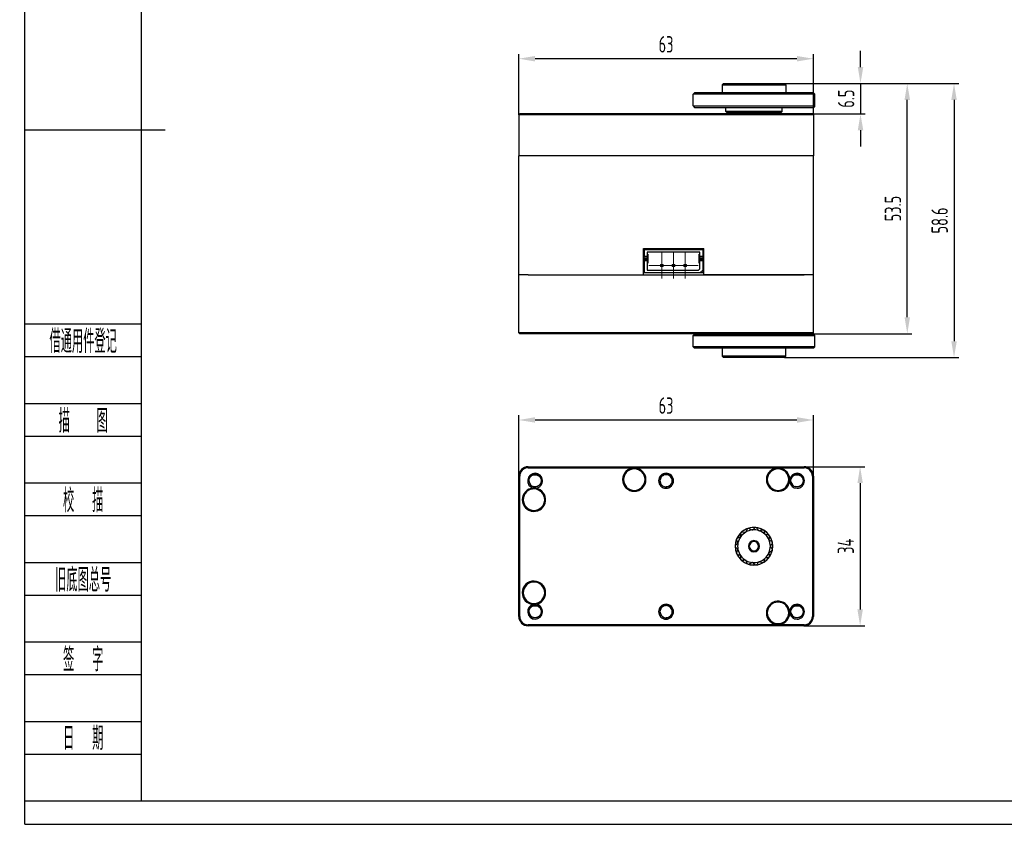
# Model space of a CAD drawing. Header units: inches. Extents: x -26 to 395, y -5 to 292.
# Tile 1 of 9: x -26 to 184, y -5 to 167. Entities that reach past the tile are written whole.
import ezdxf
from ezdxf.enums import TextEntityAlignment as Align

# ---------------------------------------------------------------- set-up
doc = ezdxf.new("R2010")
doc.units = ezdxf.units.IN
doc.header["$MEASUREMENT"] = 0
for name, color, linetype in [('1轮廓实线层', 7, 'Continuous'), ('2细线层', 4, 'Continuous'), ('6文字层', 3, 'Continuous'), ('7标注层', 4, 'Continuous'), ('图框层', 7, 'Continuous')]:
    doc.layers.add(name, color=color, linetype=linetype)
doc.styles.add('PC_TEXTSTYLE', font='ISOCP.SHX', dxfattribs={"width": 0.707, "bigfont": 'GBCBIG.SHX'})
doc.dimstyles.new('GB_LINEAR', dxfattribs={"dimtxt": 3.5, "dimasz": 3.5, "dimexe": 1, "dimexo": 0, "dimgap": 1.5, "dimtad": 1, "dimdsep": 46, "dimtxsty": 'PC_TEXTSTYLE', "dimcen": 0, "dimclrd": 256, "dimclrt": 3, "dimadec": 0, "dimazin": 2, "dimtp": 0.1, "dimtm": 0.1, "dimtfac": 0.71, "dimtdec": 3, "dimtmove": 0, "dimatfit": 3, "dimfxl": 1, "dimtfill": 1, "dimarcsym": 0})

# ---------------------------------------------------------------- blocks, each defined once
blk = doc.blocks.new('ZwmFrameMain_A3^_^无分区图框^_^landscape')
at = {"layer": '1轮廓实线层'}
for p, q in [((0, 0), (0, 287)), ((-25, 143.5), (5, 143.5)), ((0, 0), (390, 0))]:
    blk.add_line(p, q, dxfattribs=at)
at = {"layer": '2细线层'}
for q in [(-25, 292), (395, -5)]:
    blk.add_line((-25, -5), q, dxfattribs=at)
blk = doc.blocks.new('ZwmFrameMain_附加栏')
at = {"layer": '2细线层'}
for p, q in [((-25, 102), (0, 102)), ((-25, 95), (0, 95)), ((-25, 85), (0, 85)), ((-25, 78), (0, 78)), ((-25, 68), (0, 68)), ((-25, 61), (0, 61)), ((-25, 51), (0, 51)), ((-25, 44), (0, 44)), ((-25, 34), (0, 34)), ((-25, 27), (0, 27)), ((-25, 17), (0, 17)), ((-25, 10), (0, 10)), ((-25, 0), (0, 0))]:
    blk.add_line(p, q, dxfattribs=at)
at = {"layer": '6文字层', "color": 3, "style": 'PC_TEXTSTYLE'}
for s, width, p in [('借通用件登记', 0.667, (-12.5, 98.5)), ('描   图', 0.6667, (-12.5, 81.5)), ('校  描', 0.667, (-12.5, 64.5)), ('旧底图总号', 0.667, (-12.5, 47.5)), ('签  字', 0.667, (-12.5, 30.5)), ('日  期', 0.667, (-12.49, 13.6))]:
    blk.add_text(s, height=5, dxfattribs=dict(at, width=width)).set_placement(p, align=Align.MIDDLE)
at = {"layer": '6文字层', "style": 'PC_TEXTSTYLE'}
for tag, width, p, p2 in [('借通用件登记', 0.671328, (-23.44, 86.36), (-1.25, 86.36)), ('描图', 2.120922, (-23.44, 69.36), (-1.25, 69.36)), ('校图', 2.149976, (-23.75, 52.06), (-1.25, 52.06)), ('旧底图总号', 0.761452, (-22.84, 35.67), (-1.86, 35.67)), ('签字', 2.026939, (-23.14, 18.37), (-1.56, 18.37)), ('日期', 1.89999, (-22.84, 1.37), (-2.17, 1.37))]:
    blk.add_attdef(tag, text='', height=5, dxfattribs=dict(at, width=width)).set_placement(p, p2, align=Align.FIT)
blk = doc.blocks.new('*D18')
at = {"layer": '7标注层', "color": 0, "lineweight": -2}
for p, q in [((80.63, 146.7), (80.63, 159.7)), ((143.63, 146.7), (143.63, 159.7))]:
    blk.add_line(p, q, dxfattribs=at)
at = {"layer": '7标注层', "lineweight": -2}
blk.add_line((140.13, 158.7), (84.13, 158.7), dxfattribs=at)
at = {"layer": '7标注层'}
for points in [[(84.13, 159.28), (84.13, 158.11), (80.63, 158.7)], [(140.13, 158.11), (140.13, 159.28), (143.63, 158.7)]]:
    blk.add_solid(points, dxfattribs=at)
at = {"layer": 'Defpoints', "color": 0}
for p in [(80.63, 158.7), (80.63, 146.7), (143.63, 146.7)]:
    blk.add_point(p, dxfattribs=at)
at = {"layer": '7标注层', "color": 3, "insert": (112.13, 161.77), "char_height": 3.5, "attachment_point": 5, "style": 'PC_TEXTSTYLE', "bg_fill": 3, "box_fill_scale": 1.25, "bg_fill_color": 257, "bg_fill_transparency": 0}
blk.add_mtext('63', dxfattribs=at)
blk = doc.blocks.new('*D21')
at = {"layer": '7标注层', "color": 0, "lineweight": -2}
for p, q in [((80.63, 69.45), (80.63, 82.45)), ((143.63, 69.45), (143.63, 82.45))]:
    blk.add_line(p, q, dxfattribs=at)
at = {"layer": '7标注层', "lineweight": -2}
blk.add_line((84.13, 81.45), (140.13, 81.45), dxfattribs=at)
at = {"layer": '7标注层'}
for points in [[(84.13, 82.04), (84.13, 80.87), (80.63, 81.45)], [(140.13, 80.87), (140.13, 82.04), (143.63, 81.45)]]:
    blk.add_solid(points, dxfattribs=at)
at = {"layer": 'Defpoints', "color": 0}
for p in [(143.63, 81.45), (80.63, 69.45), (143.63, 69.45)]:
    blk.add_point(p, dxfattribs=at)
at = {"layer": '7标注层', "color": 3, "insert": (112.13, 84.53), "char_height": 3.5, "attachment_point": 5, "style": 'PC_TEXTSTYLE', "bg_fill": 3, "box_fill_scale": 1.25, "bg_fill_color": 257, "bg_fill_transparency": 0}
blk.add_mtext('63', dxfattribs=at)
blk = doc.blocks.new('*D22')
at = {"layer": '7标注层', "color": 0, "lineweight": -2}
for p, q in [((141.63, 71.45), (154.63, 71.45)), ((141.63, 37.45), (154.63, 37.45))]:
    blk.add_line(p, q, dxfattribs=at)
at = {"layer": '7标注层', "lineweight": -2}
blk.add_line((153.63, 67.95), (153.63, 40.95), dxfattribs=at)
at = {"layer": '7标注层'}
for points in [[(154.22, 67.95), (153.05, 67.95), (153.63, 71.45)], [(153.05, 40.95), (154.22, 40.95), (153.63, 37.45)]]:
    blk.add_solid(points, dxfattribs=at)
at = {"layer": 'Defpoints', "color": 0}
for p in [(141.63, 71.45), (141.63, 37.45), (153.63, 37.45)]:
    blk.add_point(p, dxfattribs=at)
at = {"layer": '7标注层', "color": 3, "insert": (150.56, 54.45), "char_height": 3.5, "attachment_point": 5, "rotation": 90, "style": 'PC_TEXTSTYLE', "bg_fill": 3, "box_fill_scale": 1.25, "bg_fill_color": 257, "bg_fill_transparency": 0}
blk.add_mtext('34', dxfattribs=at)
blk = doc.blocks.new('SW_CENTERMARKSYMBOL_0')
at = {"color": 0, "linetype": 'Continuous', "lineweight": 18}
for p, q in [((0, 2.5), (0, 2.8)), ((0, 0), (0, 2.5)), ((-2.5, 0), (-2.8, 0)), ((0, 0), (-2.5, 0)), ((0, 0), (0, -2.5)), ((0, 0), (2.5, 0)), ((2.5, 0), (2.8, 0)), ((0, -2.5), (0, -2.8))]:
    blk.add_line(p, q, dxfattribs=at)
blk = doc.blocks.new('SW_CENTERMARKSYMBOL_1')
at = {"color": 0, "linetype": 'Continuous', "lineweight": 18}
for p, q in [((0, 2.5), (0, 2.8)), ((0, 0), (0, 2.5)), ((-2.5, 0), (-2.8, 0)), ((0, 0), (-2.5, 0)), ((0, 0), (0, -2.5)), ((0, 0), (2.5, 0)), ((2.5, 0), (2.8, 0)), ((0, -2.5), (0, -2.8))]:
    blk.add_line(p, q, dxfattribs=at)
blk = doc.blocks.new('SW_CENTERMARKSYMBOL_2')
at = {"color": 0, "linetype": 'Continuous', "lineweight": 18}
for p, q in [((0, 2.5), (0, 2.8)), ((0, 0), (0, 2.5)), ((-2.5, 0), (-2.8, 0)), ((0, 0), (-2.5, 0)), ((0, 0), (0, -2.5)), ((0, 0), (2.5, 0)), ((2.5, 0), (2.8, 0)), ((0, -2.5), (0, -2.8))]:
    blk.add_line(p, q, dxfattribs=at)
blk = doc.blocks.new('*D23')
at = {"layer": '7标注层', "color": 0, "lineweight": -2}
for p, q in [((137.43, 153.4), (174.71, 153.4)), ((137.43, 94.8), (174.71, 94.8))]:
    blk.add_line(p, q, dxfattribs=at)
at = {"layer": '7标注层', "lineweight": -2}
blk.add_line((173.71, 149.9), (173.71, 98.3), dxfattribs=at)
at = {"layer": '7标注层'}
for points in [[(174.3, 149.9), (173.13, 149.9), (173.71, 153.4)], [(173.13, 98.3), (174.3, 98.3), (173.71, 94.8)]]:
    blk.add_solid(points, dxfattribs=at)
at = {"layer": 'Defpoints', "color": 0}
for p in [(137.43, 153.4), (137.43, 94.8), (173.71, 94.8)]:
    blk.add_point(p, dxfattribs=at)
at = {"layer": '7标注层', "color": 3, "insert": (170.64, 124.1), "char_height": 3.5, "attachment_point": 5, "rotation": 90, "style": 'PC_TEXTSTYLE', "bg_fill": 3, "box_fill_scale": 1.25, "bg_fill_color": 257, "bg_fill_transparency": 0}
blk.add_mtext('58.6', dxfattribs=at)
blk = doc.blocks.new('*D24')
at = {"layer": '7标注层', "lineweight": -2}
for p, q in [((153.71, 156.9), (153.71, 160.4)), ((153.71, 153.4), (153.71, 146.9)), ((153.71, 143.4), (153.71, 139.9))]:
    blk.add_line(p, q, dxfattribs=at)
at = {"layer": '7标注层', "color": 0, "lineweight": -2}
for p, q in [((137.43, 153.4), (154.71, 153.4)), ((143.43, 146.9), (154.71, 146.9))]:
    blk.add_line(p, q, dxfattribs=at)
at = {"layer": '7标注层'}
for points in [[(153.13, 156.9), (154.3, 156.9), (153.71, 153.4)], [(154.3, 143.4), (153.13, 143.4), (153.71, 146.9)]]:
    blk.add_solid(points, dxfattribs=at)
at = {"layer": 'Defpoints', "color": 0}
for p in [(137.43, 153.4), (143.43, 146.9), (153.71, 146.9)]:
    blk.add_point(p, dxfattribs=at)
at = {"layer": '7标注层', "color": 3, "insert": (150.64, 150.15), "char_height": 3.5, "attachment_point": 5, "rotation": 90, "style": 'PC_TEXTSTYLE', "bg_fill": 3, "box_fill_scale": 1.25, "bg_fill_color": 257, "bg_fill_transparency": 0}
blk.add_mtext('6.5', dxfattribs=at)
blk = doc.blocks.new('*D25')
at = {"layer": '7标注层', "color": 0, "lineweight": -2}
for p, q in [((158.98, 153.4), (164.71, 153.4)), ((143.43, 99.9), (164.71, 99.9))]:
    blk.add_line(p, q, dxfattribs=at)
at = {"layer": '7标注层', "lineweight": -2}
blk.add_line((163.71, 103.4), (163.71, 149.9), dxfattribs=at)
at = {"layer": '7标注层'}
for points in [[(164.3, 149.9), (163.13, 149.9), (163.71, 153.4)], [(163.13, 103.4), (164.3, 103.4), (163.71, 99.9)]]:
    blk.add_solid(points, dxfattribs=at)
at = {"layer": 'Defpoints', "color": 0}
for p in [(158.98, 153.4), (163.71, 153.4), (143.43, 99.9)]:
    blk.add_point(p, dxfattribs=at)
at = {"layer": '7标注层', "color": 3, "insert": (160.64, 126.65), "char_height": 3.5, "attachment_point": 5, "rotation": 90, "style": 'PC_TEXTSTYLE', "bg_fill": 3, "box_fill_scale": 1.25, "bg_fill_color": 257, "bg_fill_transparency": 0}
blk.add_mtext('53.5', dxfattribs=at)

msp = doc.modelspace()

# ---------------------------------------------------------------- linework, layer by layer
at = {"color": 7, "linetype": 'Continuous', "lineweight": 25}
for p, q in [((82.634, 137.897), (80.634, 137.897)), ((80.634, 112.497), (80.634, 137.897)), ((141.634, 137.897), (82.634, 137.897)), ((143.634, 137.897), (141.634, 137.897)), ((143.634, 112.497), (143.634, 137.897)), ((107.277, 118.097), (120.177, 118.097)), ((107.277, 112.497), (107.277, 118.097)), ((120.177, 112.497), (120.177, 118.097)), ((107.477, 117.897), (107.477, 116.447)), ((107.477, 117.897), (119.977, 117.897)), ((107.477, 116.447), (108.077, 116.447)), ((107.477, 116.147), (107.477, 116.447)), ((107.477, 116.147), (108.077, 116.147)), ((119.377, 117.297), (108.077, 117.297)), ((108.077, 117.297), (108.077, 116.447)), ((108.077, 116.897), (108.227, 116.897)), ((108.077, 116.447), (108.077, 116.147)), ((108.227, 116.897), (108.227, 114.997)), ((119.227, 114.997), (119.227, 116.897)), ((119.377, 116.897), (119.227, 116.897)), ((119.377, 116.447), (119.377, 117.297)), ((119.377, 116.447), (119.977, 116.447)), ((119.377, 116.147), (119.377, 116.447)), ((119.377, 116.147), (119.977, 116.147)), ((119.977, 117.897), (119.977, 116.447)), ((119.977, 116.447), (119.977, 116.147)), ((108.077, 115.747), (107.477, 115.747)), ((107.477, 115.447), (107.477, 115.747)), ((108.077, 115.447), (107.477, 115.447)), ((107.477, 115.447), (107.477, 112.897)), ((108.077, 115.747), (108.077, 115.447)), ((108.077, 115.447), (108.077, 113.497)), ((108.077, 114.997), (108.227, 114.997)), ((119.377, 113.797), (119.077, 113.497)), ((119.377, 114.997), (119.227, 114.997)), ((119.977, 115.747), (119.377, 115.747)), ((119.377, 115.447), (119.377, 115.747)), ((119.977, 115.447), (119.377, 115.447)), ((119.377, 113.797), (119.377, 115.447)), ((119.977, 115.747), (119.977, 115.447)), ((119.977, 115.447), (119.977, 113.497)), ((82.634, 112.497), (80.634, 112.497)), ((80.634, 100.097), (80.634, 112.497)), ((82.634, 112.497), (107.277, 112.497)), ((82.634, 112.497), (141.634, 112.497)), ((120.177, 112.897), (107.277, 112.897)), ((119.377, 112.897), (107.477, 112.897)), ((108.077, 113.497), (119.077, 113.497)), ((119.377, 112.897), (119.977, 113.497)), ((119.977, 113.297), (119.777, 113.297)), ((119.977, 113.497), (119.977, 113.297)), ((119.977, 113.297), (119.977, 112.897)), ((141.634, 112.497), (120.177, 112.497)), ((143.634, 112.497), (141.634, 112.497)), ((143.634, 100.097), (143.634, 112.497)), ((80.834, 99.897), (80.634, 100.097)), ((82.634, 100.097), (80.634, 100.097)), ((82.634, 99.897), (80.834, 99.897)), ((141.634, 100.097), (82.634, 100.097)), ((141.634, 99.897), (82.634, 99.897)), ((118.234, 99.797), (117.934, 99.497)), ((117.934, 97.097), (117.934, 99.497)), ((117.934, 99.497), (143.934, 99.497)), ((118.234, 99.797), (143.634, 99.797)), ((123.734, 99.897), (123.734, 99.797)), ((138.134, 99.797), (138.134, 99.897)), ((143.634, 100.097), (141.634, 100.097)), ((143.434, 99.897), (141.634, 99.897)), ((143.434, 99.897), (143.634, 100.097)), ((143.634, 99.797), (143.934, 99.497)), ((143.934, 97.097), (143.934, 99.497)), ((118.234, 96.797), (117.934, 97.097)), ((143.934, 97.097), (117.934, 97.097)), ((143.634, 96.797), (143.934, 97.097)), ((143.634, 96.797), (118.234, 96.797)), ((124.134, 96.797), (124.134, 95.097)), ((124.134, 95.097), (124.434, 94.797)), ((130.934, 95.097), (124.134, 95.097)), ((130.934, 94.797), (124.434, 94.797)), ((137.734, 95.097), (130.934, 95.097)), ((137.434, 94.797), (130.934, 94.797)), ((137.434, 94.797), (137.734, 95.097)), ((137.734, 95.097), (137.734, 96.797)), ((82.634, 71.453), (141.634, 71.453)), ((82.634, 71.253), (141.634, 71.253)), ((111.573, 69.611), (111.307, 69.433)), ((80.634, 39.453), (80.634, 69.453)), ((80.834, 39.453), (80.834, 69.453)), ((82.842, 68.315), (82.643, 68.294)), ((82.903, 68.107), (82.844, 68.407)), ((110.898, 68.051), (110.708, 67.989)), ((110.847, 68.389), (110.93, 67.971)), ((113.401, 68.307), (113.462, 68.337)), ((138.842, 68.315), (138.643, 68.294)), ((138.903, 68.107), (138.844, 68.407)), ((143.434, 69.453), (143.434, 39.453)), ((143.634, 69.453), (143.634, 39.453)), ((84.134, 67.153), (83.758, 67.228)), ((140.134, 67.153), (139.758, 67.228)), ((82.842, 40.315), (82.643, 40.294)), ((82.903, 40.107), (82.844, 40.407)), ((110.898, 40.051), (110.708, 39.989)), ((110.847, 40.389), (110.93, 39.971)), ((111.573, 41.611), (111.307, 41.433)), ((138.842, 40.315), (138.643, 40.294)), ((138.903, 40.107), (138.844, 40.407)), ((84.134, 39.153), (83.758, 39.228)), ((140.134, 39.153), (139.758, 39.228)), ((141.634, 37.653), (82.634, 37.653)), ((141.634, 37.453), (82.634, 37.453))]:
    msp.add_line(p, q, dxfattribs=at)
for centre in [(111.227, 114.472), (113.727, 114.472), (116.227, 114.472)]:
    msp.add_circle(centre, 0.3, dxfattribs=at)
for centre, radius, start, end in [((82.634, 69.453), 2, 90, 180), ((82.634, 69.453), 1.8, 90, 180), ((84.134, 68.453), 1.6, 90, 256.18384), ((84.134, 68.453), 1.6, 276.75854, 90), ((105.334, 68.703), 2.5, 90, 270), ((105.334, 68.703), 2.3, 90, 270), ((105.334, 68.703), 2.5, 270, 90), ((105.334, 68.703), 2.3, 270, 90), ((112.134, 68.453), 1.6, 90, 270), ((112.134, 68.453), 1.6, 270, 90), ((136.084, 68.703), 2.5, 3.03525, 180), ((136.084, 68.703), 2.3, 0, 180), ((140.134, 68.453), 1.6, 90, 166.17271), ((140.134, 68.453), 1.6, 270, 90), ((141.634, 69.453), 2, 0, 90), ((141.634, 69.453), 1.8, 0, 90), ((84.134, 68.453), 1.3, 186.09753, 258.09753), ((112.134, 68.453), 1.3, 198, 270), ((136.084, 68.703), 2.5, 180, 349.89854), ((136.084, 68.703), 2.3, 180, 0), ((140.134, 68.453), 1.6, 186.76527, 270), ((140.134, 68.453), 1.3, 186.09753, 258.09753), ((83.884, 64.403), 2.5, 93.0279, 180), ((83.884, 64.403), 2.5, 180, 79.9029), ((83.884, 64.403), 2.3, 86.48863, 180), ((83.884, 64.403), 2.3, 0, 86.48863), ((83.884, 64.403), 2.3, 180, 0), ((130.934, 54.453), 4.025, 0, 180), ((130.934, 54.453), 4, 134.04936, 153.95064), ((130.934, 54.453), 3.5, 120, 144), ((130.934, 54.453), 4, 129.95064, 134.04936), ((130.934, 54.453), 4, 110.04936, 129.95064), ((130.934, 54.453), 3.5, 96, 120), ((130.934, 54.453), 4, 105.95064, 110.04936), ((130.934, 54.453), 4, 86.04936, 105.95064), ((130.934, 54.453), 3.5, 72, 96), ((130.934, 54.453), 4, 81.95064, 86.04936), ((130.934, 54.453), 4, 62.04936, 81.95064), ((130.934, 54.453), 3.5, 48, 72), ((130.934, 54.453), 4, 57.95064, 62.04936), ((130.934, 54.453), 4, 38.04936, 57.95064), ((130.934, 54.453), 3.5, 24, 48), ((130.934, 54.453), 4, 33.95064, 38.04936), ((130.934, 54.453), 4, 158.04936, 177.95064), ((130.934, 54.453), 4, 153.95064, 158.04936), ((130.934, 54.453), 3.5, 168, 192), ((130.934, 54.453), 3.5, 144, 168), ((130.934, 54.453), 1.2, 90, 270), ((130.934, 54.453), 1, 90, 270), ((130.934, 54.453), 1.2, 270, 90), ((130.934, 54.453), 1, 270, 90), ((130.934, 54.453), 3.5, 0, 24), ((130.934, 54.453), 4, 14.04936, 33.95064), ((130.934, 54.453), 4, 9.95064, 14.04936), ((130.934, 54.453), 4, 0, 9.95064), ((130.934, 54.453), 4.025, 180, 0), ((130.934, 54.453), 4, 177.95064, 180), ((130.934, 54.453), 4, 180, 182.04936), ((130.934, 54.453), 4, 182.04936, 201.95064), ((130.934, 54.453), 4, 201.95064, 206.04936), ((130.934, 54.453), 4, 206.04936, 225.95064), ((130.934, 54.453), 3.5, 192, 216), ((130.934, 54.453), 3.5, 312, 336), ((130.934, 54.453), 3.5, 336, 0), ((130.934, 54.453), 4, 326.04936, 345.95064), ((130.934, 54.453), 4, 345.95064, 350.04936), ((130.934, 54.453), 4, 350.04936, 0), ((130.934, 54.453), 3.5, 216, 240), ((130.934, 54.453), 4, 225.95064, 230.04936), ((130.934, 54.453), 4, 230.04936, 249.95064), ((130.934, 54.453), 3.5, 240, 264), ((130.934, 54.453), 4, 249.95064, 254.04936), ((130.934, 54.453), 4, 254.04936, 273.95064), ((130.934, 54.453), 3.5, 264, 288), ((130.934, 54.453), 4, 278.04936, 297.95064), ((130.934, 54.453), 3.5, 288, 312), ((130.934, 54.453), 4, 297.95064, 302.04936), ((130.934, 54.453), 4, 302.04936, 321.95064), ((130.934, 54.453), 4, 321.95064, 326.04936), ((130.934, 54.453), 4, 273.95064, 278.04936), ((83.884, 44.503), 2.5, 0, 266.97304), ((83.884, 44.503), 2.3, 0, 180), ((83.884, 44.503), 2.3, 180, 273.51926), ((83.884, 44.503), 2.3, 273.51926, 0), ((83.884, 44.503), 2.5, 280.09691, 0), ((136.084, 40.203), 2.5, 10.10151, 180), ((136.084, 40.203), 2.3, 0, 180), ((84.134, 40.453), 1.6, 103.81468, 270), ((84.134, 40.453), 1.3, 186.09753, 258.09753), ((84.134, 40.453), 1.6, 270, 83.24174), ((112.134, 40.453), 1.6, 90, 270), ((112.134, 40.453), 1.3, 198, 270), ((112.134, 40.453), 1.6, 270, 90), ((136.084, 40.203), 2.5, 180, 356.96496), ((136.084, 40.203), 2.3, 180, 0), ((140.134, 40.453), 1.6, 90, 173.23465), ((140.134, 40.453), 1.6, 193.82699, 270), ((140.134, 40.453), 1.3, 186.09753, 258.09753), ((140.134, 40.453), 1.6, 270, 90), ((82.634, 39.453), 2, 180, 270), ((82.634, 39.453), 1.8, 180, 270), ((141.634, 39.453), 1.8, 270, 0), ((141.634, 39.453), 2, 270, 0)]:
    msp.add_arc(centre, radius, start, end, dxfattribs=at)
for points, knots in [([(82.643, 68.294), (82.626, 68.503), (82.654, 68.714), (82.792, 69.105), (82.902, 69.285), (83.185, 69.582), (83.357, 69.7), (83.731, 69.855), (83.934, 69.892), (84.134, 69.886)], [0, 0, 0, 0, 0.25, 0.25, 0.5, 0.5, 0.75, 0.75, 1, 1, 1, 1]), ([(82.842, 68.315), (82.819, 68.532), (82.851, 68.756), (83.021, 69.159), (83.158, 69.339), (83.502, 69.609), (83.708, 69.701), (84.14, 69.771), (84.59, 69.731), (84.964, 69.477), (85.254, 69.149), (85.356, 68.948), (85.451, 68.521), (85.443, 68.295), (85.32, 67.875), (85.203, 67.682), (85.048, 67.528)], [0, 0, 0, 0, 0.125, 0.125, 0.25, 0.25, 0.375, 0.375, 0.5, 0.625, 0.625, 0.75, 0.75, 0.875, 0.875, 1, 1, 1, 1]), ([(84.134, 69.886), (84.417, 69.878), (84.693, 69.785), (85.146, 69.463), (85.32, 69.235), (85.513, 68.724), (85.531, 68.442), (85.408, 67.919), (85.268, 67.679), (85.075, 67.5)], [0, 0, 0, 0, 0.25, 0.25, 0.5, 0.5, 0.75, 0.75, 1, 1, 1, 1]), ([(110.708, 67.989), (110.614, 68.305), (110.63, 68.648), (110.864, 69.251), (111.083, 69.509), (111.355, 69.673)], [0, 0, 0, 0, 0.5, 0.5, 1, 1, 1, 1]), ([(111.434, 69.548), (111.194, 69.395), (111.007, 69.16), (110.814, 68.623), (110.81, 68.322), (110.898, 68.051)], [0, 0, 0, 0, 0.5, 0.5, 1, 1, 1, 1]), ([(112.134, 69.878), (112.321, 69.873), (112.505, 69.83), (112.842, 69.68), (112.995, 69.571), (113.245, 69.306), (113.343, 69.149), (113.472, 68.812), (113.502, 68.631), (113.492, 68.275), (113.451, 68.098), (113.306, 67.777), (113.203, 67.631), (112.949, 67.392), (112.799, 67.298), (112.477, 67.176), (112.305, 67.148), (112.134, 67.153)], [0, 0, 0, 0, 0.125, 0.125, 0.25, 0.25, 0.375, 0.375, 0.5, 0.5, 0.625, 0.625, 0.75, 0.75, 0.875, 0.875, 1, 1, 1, 1]), ([(112.134, 67.153), (112.305, 67.153), (112.475, 67.187), (112.789, 67.317), (112.933, 67.413), (113.174, 67.654), (113.27, 67.798), (113.401, 68.113), (113.434, 68.283), (113.434, 68.623), (113.401, 68.793), (113.27, 69.108), (113.174, 69.252), (112.933, 69.492), (112.789, 69.589), (112.475, 69.719), (112.305, 69.753), (112.134, 69.753)], [0, 0, 0, 0, 0.125, 0.125, 0.25, 0.25, 0.375, 0.375, 0.5, 0.5, 0.625, 0.625, 0.75, 0.75, 0.875, 0.875, 1, 1, 1, 1]), ([(138.643, 68.294), (138.626, 68.503), (138.654, 68.714), (138.792, 69.105), (138.902, 69.285), (139.185, 69.582), (139.357, 69.7), (139.731, 69.855), (139.934, 69.892), (140.134, 69.886)], [0, 0, 0, 0, 0.25, 0.25, 0.5, 0.5, 0.75, 0.75, 1, 1, 1, 1]), ([(138.842, 68.315), (138.819, 68.532), (138.851, 68.756), (139.021, 69.159), (139.158, 69.339), (139.502, 69.609), (139.708, 69.701), (140.14, 69.771), (140.59, 69.731), (140.964, 69.477), (141.254, 69.149), (141.356, 68.948), (141.451, 68.521), (141.443, 68.295), (141.32, 67.875), (141.203, 67.682), (141.048, 67.528)], [0, 0, 0, 0, 0.125, 0.125, 0.25, 0.25, 0.375, 0.375, 0.5, 0.625, 0.625, 0.75, 0.75, 0.875, 0.875, 1, 1, 1, 1]), ([(140.134, 69.886), (140.417, 69.878), (140.693, 69.785), (141.146, 69.463), (141.32, 69.235), (141.513, 68.724), (141.531, 68.442), (141.408, 67.919), (141.268, 67.679), (141.075, 67.5)], [0, 0, 0, 0, 0.25, 0.25, 0.5, 0.5, 0.75, 0.75, 1, 1, 1, 1]), ([(85.047, 67.528), (85.019, 67.501), (84.965, 67.451), (84.884, 67.389), (84.811, 67.341), (84.748, 67.306), (84.696, 67.28), (84.658, 67.263), (84.572, 67.227), (84.443, 67.186), (84.276, 67.158), (84.177, 67.155), (84.134, 67.153)], [0, 0, 0, 0, 0.1159662, 0.2170347, 0.303248, 0.3746545, 0.4312861, 0.4731483, 0.5002323, 0.7069007, 0.8736036, 1, 1, 1, 1]), ([(85.075, 67.5), (84.948, 67.381), (84.798, 67.289), (84.476, 67.168), (84.304, 67.139), (84.134, 67.145)], [0, 0, 0, 0, 0.5, 0.5, 1, 1, 1, 1]), ([(138.546, 68.264), (138.547, 68.301), (138.549, 68.374), (138.554, 68.484), (138.561, 68.594), (138.567, 68.667), (138.569, 68.704)], [0, 0, 0, 0, 0.2521995, 0.5014439, 0.7499598, 1, 1, 1, 1]), ([(138.569, 68.704), (138.571, 68.726), (138.575, 68.77), (138.579, 68.813), (138.581, 68.835)], [0, 0, 0, 0, 0.4968019, 1, 1, 1, 1]), ([(141.047, 67.528), (141.019, 67.501), (140.965, 67.451), (140.884, 67.389), (140.811, 67.341), (140.748, 67.306), (140.696, 67.28), (140.658, 67.263), (140.572, 67.227), (140.443, 67.186), (140.276, 67.158), (140.177, 67.155), (140.134, 67.153)], [0, 0, 0, 0, 0.1159662, 0.2170347, 0.303248, 0.3746545, 0.4312861, 0.4731483, 0.5002323, 0.7069007, 0.8736036, 1, 1, 1, 1]), ([(141.075, 67.5), (140.948, 67.381), (140.798, 67.289), (140.476, 67.168), (140.304, 67.139), (140.134, 67.145)], [0, 0, 0, 0, 0.5, 0.5, 1, 1, 1, 1]), ([(84.036, 66.877), (83.989, 66.88), (83.939, 66.884), (83.844, 66.891), (83.796, 66.895), (83.752, 66.899)], [0, 0, 0, 0, 0.4937879, 0.5330541, 1, 1, 1, 1]), ([(84.323, 66.864), (84.291, 66.865), (84.229, 66.867), (84.166, 66.87), (84.134, 66.872)], [0, 0, 0, 0, 0.5027946, 1, 1, 1, 1]), ([(111.632, 67.255), (111.634, 67.254), (111.776, 67.159), (111.956, 67.156), (112.134, 67.153)], [0, 0, 0, 0, 0.0104059, 1, 1, 1, 1]), ([(82.643, 40.294), (82.626, 40.503), (82.654, 40.714), (82.792, 41.105), (82.902, 41.285), (83.185, 41.582), (83.357, 41.7), (83.731, 41.855), (83.934, 41.892), (84.134, 41.886)], [0, 0, 0, 0, 0.25, 0.25, 0.5, 0.5, 0.75, 0.75, 1, 1, 1, 1]), ([(82.842, 40.315), (82.819, 40.532), (82.851, 40.756), (83.021, 41.159), (83.158, 41.339), (83.502, 41.609), (83.708, 41.701), (84.14, 41.771), (84.59, 41.731), (84.964, 41.477), (85.254, 41.149), (85.356, 40.948), (85.451, 40.521), (85.443, 40.295), (85.32, 39.875), (85.203, 39.682), (85.048, 39.528)], [0, 0, 0, 0, 0.125, 0.125, 0.25, 0.25, 0.375, 0.375, 0.5, 0.625, 0.625, 0.75, 0.75, 0.875, 0.875, 1, 1, 1, 1]), ([(83.752, 42.006), (83.8, 42.011), (83.894, 42.019), (83.989, 42.026), (84.036, 42.029)], [0, 0, 0, 0, 0.50252249, 1, 1, 1, 1]), ([(84.134, 42.034), (84.166, 42.036), (84.229, 42.039), (84.291, 42.041), (84.323, 42.042)], [0, 0, 0, 0, 0.4971678, 1, 1, 1, 1]), ([(84.134, 41.886), (84.417, 41.878), (84.693, 41.785), (85.146, 41.463), (85.32, 41.235), (85.513, 40.724), (85.531, 40.442), (85.408, 39.919), (85.268, 39.679), (85.075, 39.5)], [0, 0, 0, 0, 0.25, 0.25, 0.5, 0.5, 0.75, 0.75, 1, 1, 1, 1]), ([(110.708, 39.989), (110.614, 40.305), (110.63, 40.648), (110.864, 41.251), (111.083, 41.509), (111.355, 41.673)], [0, 0, 0, 0, 0.5, 0.5, 1, 1, 1, 1]), ([(111.434, 41.548), (111.194, 41.395), (111.007, 41.16), (110.814, 40.623), (110.81, 40.322), (110.898, 40.051)], [0, 0, 0, 0, 0.5, 0.5, 1, 1, 1, 1]), ([(112.134, 41.878), (112.321, 41.873), (112.505, 41.83), (112.842, 41.68), (112.995, 41.571), (113.245, 41.306), (113.343, 41.149), (113.472, 40.812), (113.502, 40.631), (113.492, 40.275), (113.451, 40.098), (113.306, 39.777), (113.203, 39.631), (112.949, 39.392), (112.799, 39.298), (112.477, 39.176), (112.305, 39.148), (112.134, 39.153)], [0, 0, 0, 0, 0.125, 0.125, 0.25, 0.25, 0.375, 0.375, 0.5, 0.5, 0.625, 0.625, 0.75, 0.75, 0.875, 0.875, 1, 1, 1, 1]), ([(112.134, 39.153), (112.305, 39.153), (112.475, 39.187), (112.789, 39.317), (112.933, 39.413), (113.174, 39.654), (113.27, 39.798), (113.401, 40.113), (113.434, 40.283), (113.434, 40.623), (113.401, 40.793), (113.27, 41.108), (113.174, 41.252), (112.933, 41.492), (112.789, 41.589), (112.475, 41.719), (112.305, 41.753), (112.134, 41.753)], [0, 0, 0, 0, 0.125, 0.125, 0.25, 0.25, 0.375, 0.375, 0.5, 0.5, 0.625, 0.625, 0.75, 0.75, 0.875, 0.875, 1, 1, 1, 1]), ([(138.569, 40.204), (138.566, 40.24), (138.561, 40.313), (138.554, 40.422), (138.549, 40.532), (138.547, 40.605), (138.546, 40.641)], [0, 0, 0, 0, 0.2500217, 0.4985434, 0.7477999, 1, 1, 1, 1]), ([(138.581, 40.07), (138.579, 40.093), (138.575, 40.137), (138.571, 40.182), (138.569, 40.204)], [0, 0, 0, 0, 0.5032163, 1, 1, 1, 1]), ([(138.643, 40.294), (138.626, 40.503), (138.654, 40.714), (138.792, 41.105), (138.902, 41.285), (139.185, 41.582), (139.357, 41.7), (139.731, 41.855), (139.934, 41.892), (140.134, 41.886)], [0, 0, 0, 0, 0.25, 0.25, 0.5, 0.5, 0.75, 0.75, 1, 1, 1, 1]), ([(138.842, 40.315), (138.819, 40.532), (138.851, 40.756), (139.021, 41.159), (139.158, 41.339), (139.502, 41.609), (139.708, 41.701), (140.14, 41.771), (140.59, 41.731), (140.964, 41.477), (141.254, 41.149), (141.356, 40.948), (141.451, 40.521), (141.443, 40.295), (141.32, 39.875), (141.203, 39.682), (141.048, 39.528)], [0, 0, 0, 0, 0.125, 0.125, 0.25, 0.25, 0.375, 0.375, 0.5, 0.625, 0.625, 0.75, 0.75, 0.875, 0.875, 1, 1, 1, 1]), ([(140.134, 41.886), (140.417, 41.878), (140.693, 41.785), (141.146, 41.463), (141.32, 41.235), (141.513, 40.724), (141.531, 40.442), (141.408, 39.919), (141.268, 39.679), (141.075, 39.5)], [0, 0, 0, 0, 0.25, 0.25, 0.5, 0.5, 0.75, 0.75, 1, 1, 1, 1]), ([(85.047, 39.528), (85.019, 39.501), (84.965, 39.451), (84.884, 39.389), (84.811, 39.341), (84.748, 39.306), (84.696, 39.28), (84.658, 39.263), (84.572, 39.227), (84.443, 39.186), (84.276, 39.158), (84.177, 39.155), (84.134, 39.153)], [0, 0, 0, 0, 0.1159662, 0.2170347, 0.303248, 0.3746545, 0.4312861, 0.4731483, 0.5002323, 0.7069007, 0.8736036, 1, 1, 1, 1]), ([(85.075, 39.5), (84.948, 39.381), (84.798, 39.289), (84.476, 39.168), (84.304, 39.139), (84.134, 39.145)], [0, 0, 0, 0, 0.5, 0.5, 1, 1, 1, 1]), ([(111.632, 39.255), (111.634, 39.254), (111.776, 39.159), (111.956, 39.156), (112.134, 39.153)], [0, 0, 0, 0, 0.0104059, 1, 1, 1, 1]), ([(141.047, 39.528), (141.019, 39.501), (140.965, 39.451), (140.884, 39.389), (140.811, 39.341), (140.748, 39.306), (140.696, 39.28), (140.658, 39.263), (140.572, 39.227), (140.443, 39.186), (140.276, 39.158), (140.177, 39.155), (140.134, 39.153)], [0, 0, 0, 0, 0.1159662, 0.2170347, 0.303248, 0.3746545, 0.4312861, 0.4731483, 0.5002323, 0.7069007, 0.8736036, 1, 1, 1, 1]), ([(141.075, 39.5), (140.948, 39.381), (140.798, 39.289), (140.476, 39.168), (140.304, 39.139), (140.134, 39.145)], [0, 0, 0, 0, 0.5, 0.5, 1, 1, 1, 1])]:
    msp.add_open_spline(points, degree=3, knots=knots, dxfattribs=at)
for points in [[(111.355, 69.673), (111.59, 69.814), (111.864, 69.885), (112.134, 69.878)], [(112.134, 69.753), (111.888, 69.753), (111.642, 69.681), (111.434, 69.548)], [(84.134, 67.145), (84.044, 67.147), (83.954, 67.16), (83.866, 67.181)], [(84.134, 66.872), (84.102, 66.873), (84.069, 66.875), (84.036, 66.877)], [(140.134, 67.145), (140.044, 67.147), (139.954, 67.16), (139.866, 67.181)], [(128.141, 56.624), (128.145, 56.838), (128.149, 57.068), (128.153, 57.328)], [(128.366, 57.519), (128.626, 57.497), (128.855, 57.476), (129.067, 57.458)], [(129.067, 57.458), (129.112, 57.454), (129.152, 57.465), (129.184, 57.484)], [(129.184, 57.484), (129.218, 57.503), (129.246, 57.531), (129.266, 57.573)], [(129.266, 57.573), (129.356, 57.766), (129.453, 57.975), (129.563, 58.21)], [(129.835, 58.299), (130.063, 58.172), (130.265, 58.061), (130.451, 57.958)], [(130.451, 57.958), (130.49, 57.936), (130.531, 57.93), (130.569, 57.934)], [(130.569, 57.934), (130.607, 57.938), (130.644, 57.952), (130.679, 57.982)], [(130.679, 57.982), (130.84, 58.122), (131.014, 58.273), (131.21, 58.443)], [(131.494, 58.413), (131.651, 58.205), (131.79, 58.021), (131.918, 57.851)], [(131.918, 57.851), (131.945, 57.815), (131.98, 57.793), (132.016, 57.782)], [(132.016, 57.782), (132.052, 57.77), (132.092, 57.767), (132.136, 57.781)], [(132.136, 57.781), (132.34, 57.843), (132.561, 57.91), (132.809, 57.986)], [(133.057, 57.843), (133.116, 57.589), (133.167, 57.365), (133.215, 57.158)], [(133.215, 57.158), (133.225, 57.113), (133.249, 57.079), (133.276, 57.054)], [(133.276, 57.054), (133.305, 57.028), (133.34, 57.01), (133.386, 57.004)], [(133.386, 57.004), (133.598, 56.978), (133.826, 56.95), (134.084, 56.918)], [(126.937, 54.596), (127.128, 54.774), (127.296, 54.931), (127.452, 55.076)], [(127.499, 55.3), (127.416, 55.497), (127.326, 55.709), (127.224, 55.948)], [(127.341, 56.209), (127.587, 56.294), (127.805, 56.369), (128.006, 56.439)], [(127.452, 55.076), (127.485, 55.107), (127.503, 55.144), (127.511, 55.181)], [(127.511, 55.181), (127.519, 55.218), (127.517, 55.258), (127.499, 55.3)], [(128.006, 56.439), (128.049, 56.453), (128.081, 56.48), (128.103, 56.51)], [(128.103, 56.51), (128.125, 56.541), (128.14, 56.578), (128.141, 56.624)], [(134.118, 55.996), (134.11, 55.951), (134.117, 55.911), (134.132, 55.876)], [(134.252, 56.687), (134.203, 56.431), (134.159, 56.205), (134.118, 55.996)], [(134.132, 55.876), (134.147, 55.841), (134.172, 55.81), (134.211, 55.786)], [(134.211, 55.786), (134.394, 55.676), (134.592, 55.558), (134.815, 55.424)], [(134.874, 55.144), (134.725, 54.93), (134.593, 54.742), (134.471, 54.568)], [(127.452, 53.83), (127.296, 53.975), (127.127, 54.132), (126.937, 54.31)], [(127.224, 52.958), (127.326, 53.198), (127.416, 53.41), (127.499, 53.605)], [(128.006, 52.467), (127.804, 52.537), (127.587, 52.612), (127.341, 52.696)], [(127.511, 53.725), (127.503, 53.763), (127.485, 53.799), (127.452, 53.83)], [(127.499, 53.605), (127.517, 53.647), (127.519, 53.689), (127.511, 53.725)], [(134.132, 53.029), (134.116, 52.994), (134.109, 52.955), (134.118, 52.91)], [(134.118, 52.91), (134.159, 52.7), (134.203, 52.474), (134.252, 52.219)], [(134.211, 53.119), (134.173, 53.096), (134.147, 53.063), (134.132, 53.029)], [(134.815, 53.482), (134.591, 53.348), (134.394, 53.229), (134.211, 53.119)], [(134.471, 54.568), (134.445, 54.53), (134.434, 54.49), (134.434, 54.453)], [(134.434, 54.453), (134.434, 54.415), (134.444, 54.376), (134.471, 54.338)], [(134.471, 54.338), (134.593, 54.163), (134.725, 53.975), (134.874, 53.762)], [(128.103, 52.396), (128.08, 52.427), (128.05, 52.452), (128.006, 52.467)], [(128.141, 52.282), (128.14, 52.327), (128.125, 52.365), (128.103, 52.396)], [(128.153, 51.578), (128.149, 51.839), (128.145, 52.069), (128.141, 52.282)], [(129.067, 51.448), (128.854, 51.429), (128.625, 51.409), (128.366, 51.386)], [(129.184, 51.422), (129.151, 51.441), (129.113, 51.452), (129.067, 51.448)], [(129.266, 51.333), (129.246, 51.374), (129.217, 51.403), (129.184, 51.422)], [(129.563, 50.695), (129.453, 50.932), (129.356, 51.14), (129.266, 51.333)], [(130.451, 50.948), (130.264, 50.845), (130.063, 50.733), (129.835, 50.607)], [(130.569, 50.972), (130.53, 50.976), (130.491, 50.97), (130.451, 50.948)], [(130.679, 50.924), (130.645, 50.954), (130.606, 50.968), (130.569, 50.972)], [(131.21, 50.462), (131.013, 50.633), (130.839, 50.785), (130.679, 50.924)], [(131.918, 51.054), (131.79, 50.884), (131.651, 50.7), (131.494, 50.492)], [(132.016, 51.124), (131.979, 51.112), (131.946, 51.091), (131.918, 51.054)], [(132.136, 51.125), (132.093, 51.138), (132.051, 51.136), (132.016, 51.124)], [(132.809, 50.919), (132.56, 50.996), (132.34, 51.063), (132.136, 51.125)], [(133.215, 51.748), (133.167, 51.54), (133.115, 51.316), (133.057, 51.062)], [(133.276, 51.852), (133.248, 51.826), (133.226, 51.793), (133.215, 51.748)], [(133.386, 51.902), (133.341, 51.896), (133.304, 51.877), (133.276, 51.852)], [(134.084, 51.988), (133.825, 51.956), (133.597, 51.928), (133.386, 51.902)], [(84.036, 42.029), (84.069, 42.031), (84.102, 42.033), (84.134, 42.034)], [(111.355, 41.673), (111.59, 41.814), (111.864, 41.885), (112.134, 41.878)], [(112.134, 41.753), (111.888, 41.753), (111.642, 41.681), (111.434, 41.548)], [(84.134, 39.145), (84.044, 39.147), (83.954, 39.16), (83.866, 39.181)], [(140.134, 39.145), (140.044, 39.147), (139.954, 39.16), (139.866, 39.181)]]:
    msp.add_open_spline(points, degree=3, dxfattribs=at)

# ---------------------------------------------------------------- block references
at = {"color": 7, "linetype": 'Continuous', "lineweight": 18}
for name, p in [('SW_CENTERMARKSYMBOL_1', (111.227, 114.472)), ('SW_CENTERMARKSYMBOL_0', (113.727, 114.472)), ('SW_CENTERMARKSYMBOL_2', (116.227, 114.472))]:
    msp.add_blockref(name, p, dxfattribs=at)
at = {"layer": '图框层'}
for name in ['ZwmFrameMain_A3^_^无分区图框^_^landscape', 'ZwmFrameMain_附加栏']:
    msp.add_blockref(name, (0, 0), dxfattribs=at)

# ---------------------------------------------------------------- next in the draw order: dimensions: what is measured, and where the dimension line sits
at = {"layer": '7标注层'}
for base, p1, p2, picture, middle in [((80.634, 158.697), (143.634, 146.697), (80.634, 146.697), '*D18', (112.134, 161.772)), ((143.634, 81.453), (80.634, 69.453), (143.634, 69.453), '*D21', (112.134, 84.528))]:
    dim = msp.add_linear_dim(base=base, p1=p1, p2=p2, dimstyle='GB_LINEAR', override={"dimscale": 1, "dimgap": 1.5, "dimtad": 1, "dimjust": 0, "dimdec": 2, "dimlfac": 1, "dimse1": 0, "dimse2": 0, "dimsd1": 0, "dimsd2": 0, "dimclrd": 256, "dimclre": 0, "dimtofl": 1, "dimtvp": 0.1}, dxfattribs=at)
    dim.commit()
    dim.dimension.update_dxf_attribs({"geometry": picture, "text_midpoint": middle})

# ---------------------------------------------------------------- next in the draw order: linework, layer by layer
at = {"color": 7, "linetype": 'Continuous', "lineweight": 25}
for p, q in [((124.434, 153.397), (124.134, 153.097)), ((124.134, 153.097), (137.734, 153.097)), ((124.134, 153.097), (124.134, 151.397)), ((124.434, 153.397), (137.434, 153.397)), ((137.434, 153.397), (137.734, 153.097)), ((137.734, 153.097), (137.734, 151.397)), ((117.934, 151.097), (118.234, 151.397)), ((143.934, 151.097), (117.934, 151.097)), ((117.934, 148.597), (117.934, 151.097)), ((143.634, 151.397), (118.234, 151.397)), ((143.934, 151.097), (143.634, 151.397)), ((143.934, 148.597), (143.934, 151.097)), ((117.934, 148.597), (143.934, 148.597)), ((117.934, 148.597), (118.234, 148.297)), ((118.234, 148.297), (143.634, 148.297)), ((124.934, 147.397), (124.934, 148.297)), ((136.934, 147.397), (124.934, 147.397)), ((125.134, 147.197), (124.934, 147.397)), ((136.734, 147.197), (136.934, 147.397)), ((136.934, 147.397), (136.934, 148.297)), ((143.934, 148.597), (143.634, 148.297)), ((80.634, 146.697), (80.834, 146.897)), ((82.634, 146.697), (80.634, 146.697)), ((80.634, 146.697), (80.634, 137.897)), ((82.634, 146.897), (80.834, 146.897)), ((141.634, 146.897), (82.634, 146.897)), ((141.634, 146.697), (82.634, 146.697)), ((136.734, 147.197), (125.134, 147.197)), ((126.934, 146.897), (126.934, 147.197)), ((126.937, 146.897), (126.937, 147.197)), ((127.224, 146.897), (127.224, 147.197)), ((127.341, 146.897), (127.341, 147.197)), ((128.153, 146.897), (128.153, 147.197)), ((128.366, 146.897), (128.366, 147.197)), ((129.563, 146.897), (129.563, 147.197)), ((129.835, 146.897), (129.835, 147.197)), ((131.21, 146.897), (131.21, 147.197)), ((131.494, 146.897), (131.494, 147.197)), ((132.809, 146.897), (132.809, 147.197)), ((133.057, 146.897), (133.057, 147.197)), ((134.084, 146.897), (134.084, 147.197)), ((134.252, 146.897), (134.252, 147.197)), ((134.815, 146.897), (134.815, 147.197)), ((134.874, 146.897), (134.874, 147.197)), ((138.584, 146.897), (138.587, 146.9)), ((143.434, 146.897), (141.634, 146.897)), ((143.634, 146.697), (141.634, 146.697)), ((143.634, 146.697), (143.434, 146.897)), ((143.634, 146.697), (143.634, 137.897))]:
    msp.add_line(p, q, dxfattribs=at)

# ---------------------------------------------------------------- next in the draw order: dimensions: what is measured, and where the dimension line sits
at = {"layer": '7标注层'}
dim = msp.add_linear_dim(base=(153.634, 37.453), p1=(141.634, 71.453), p2=(141.634, 37.453), angle=90, dimstyle='GB_LINEAR', override={"dimscale": 1, "dimgap": 1.5, "dimtad": 1, "dimjust": 0, "dimdec": 2, "dimlfac": 1, "dimse1": 0, "dimse2": 0, "dimsd1": 0, "dimsd2": 0, "dimclrd": 256, "dimclre": 0, "dimtofl": 1, "dimtvp": 0.1}, dxfattribs=at)
dim.commit()
dim.dimension.update_dxf_attribs({"geometry": '*D22', "text_midpoint": (150.559, 54.453)})

# ---------------------------------------------------------------- next in the draw order: dimensions: what is measured, and where the dimension line sits
dim = msp.add_linear_dim(base=(173.714, 94.797), p1=(137.434, 153.397), p2=(137.434, 94.797), angle=90, dimstyle='GB_LINEAR', override={"dimscale": 1, "dimgap": 1.5, "dimtad": 1, "dimjust": 0, "dimdec": 2, "dimlfac": 1, "dimse1": 0, "dimse2": 0, "dimsd1": 0, "dimsd2": 0, "dimclrd": 256, "dimclre": 0, "dimtofl": 1, "dimtvp": 0.1}, dxfattribs=at)
dim.commit()
dim.dimension.update_dxf_attribs({"geometry": '*D23', "text_midpoint": (170.639, 124.097)})

# ---------------------------------------------------------------- next in the draw order: dimensions: what is measured, and where the dimension line sits
dim = msp.add_linear_dim(base=(153.714, 146.897), p1=(137.434, 153.397), p2=(143.434, 146.897), angle=90, dimstyle='GB_LINEAR', override={"dimscale": 1, "dimgap": 1.5, "dimtad": 1, "dimjust": 0, "dimdec": 2, "dimlfac": 1, "dimse1": 0, "dimse2": 0, "dimsd1": 0, "dimsd2": 0, "dimclrd": 256, "dimclre": 0, "dimtofl": 1, "dimtvp": 0.1}, dxfattribs=at)
dim.commit()
dim.dimension.update_dxf_attribs({"geometry": '*D24', "text_midpoint": (150.639, 150.147)})

# ---------------------------------------------------------------- next in the draw order: dimensions: what is measured, and where the dimension line sits
dim = msp.add_linear_dim(base=(163.714, 153.397), p1=(143.434, 99.897), p2=(158.975, 153.397), angle=90, dimstyle='GB_LINEAR', override={"dimscale": 1, "dimgap": 1.5, "dimtad": 1, "dimjust": 0, "dimdec": 2, "dimlfac": 1, "dimse1": 0, "dimse2": 0, "dimsd1": 0, "dimsd2": 0, "dimclrd": 256, "dimclre": 0, "dimtofl": 1, "dimtvp": 0.1}, dxfattribs=at)
dim.commit()
dim.dimension.update_dxf_attribs({"geometry": '*D25', "text_midpoint": (160.639, 126.647)})

doc.saveas('drawing.dxf')
